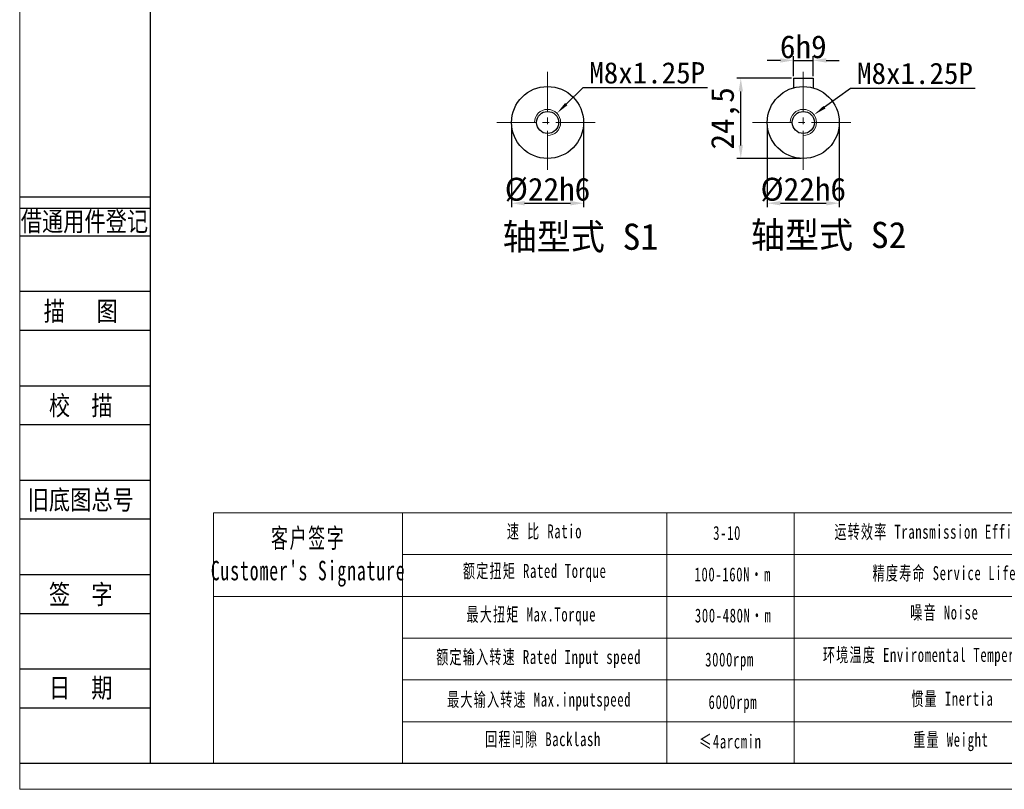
# Model space of a CAD drawing. Header units: millimetres. Extents: x 5254 to 5923, y -933 to -460.
# Tile 1 of 9: x 5254 to 5555, y -933 to -698. Entities that reach past the tile are written whole.
import ezdxf
from ezdxf.enums import TextEntityAlignment as Align

# ---------------------------------------------------------------- set-up
doc = ezdxf.new("R2010")
doc.units = ezdxf.units.MM
doc.header["$PDSIZE"] = -5
doc.linetypes.add('点画线', pattern=[18, 12, -2, 2, -2])
doc.layers.get('0').update_dxf_attribs({"lineweight": 18})
doc.layers.get('Defpoints').update_dxf_attribs({"lineweight": 18})
doc.layers.add('2细线层', color=4, linetype='Continuous')
doc.layers.add('6文字层', color=3, linetype='Continuous')
for name, color, linetype, lineweight in [('7中心线层', 7, '点画线', 18), ('剖面线层', 4, 'Continuous', 18), ('图框_外框线', 7, 'Continuous', 18), ('尺寸线', 7, 'Continuous', 25), ('尺寸线层', 3, 'Continuous', 18), ('标注线', 7, 'Continuous', 18), ('粗实线', 7, 'Continuous', 40)]:
    doc.layers.add(name, color=color, linetype=linetype, lineweight=lineweight)
doc.styles.add('宋体', font='txt', dxfattribs={"width": 0.8})
doc.styles.add('工程字', font='txt')
doc.styles.add('标准', font='txt', dxfattribs={"width": 0.667})
doc.dimstyles.new('DIMSTYLE_17', dxfattribs={"dimtxt": 8, "dimasz": 12, "dimexe": 0.18, "dimexo": 0.0625, "dimgap": 0.09, "dimtad": 1, "dimtih": 1, "dimtoh": 1, "dimdec": 3, "dimdsep": 46, "dimtxsty": 'Standard', "dimblk": '_CAXARROW', "dimcen": 0.09, "dimdle": 24, "dimadec": 0, "dimazin": 0, "dimtfac": 0.7, "dimtdec": 3, "dimtofl": 0, "dimtmove": 0, "dimatfit": 3, "dimfxl": 1, "dimtolj": 1, "dimarcsym": 0})
doc.dimstyles.new('ISO-25', dxfattribs={"dimtxt": 7, "dimasz": 4, "dimexe": 1.25, "dimexo": 0.625, "dimtad": 1, "dimtxsty": '工程字', "dimcen": 2, "dimdle": 8, "dimadec": 0, "dimazin": 0, "dimtfac": 1, "dimtmove": 0, "dimatfit": 3, "dimfxl": 1, "dimarcsym": 0})

# ---------------------------------------------------------------- blocks, each defined once
blk = doc.blocks.new('*D25')
at = {"layer": 'Defpoints', "color": 0}
for p in [(5496.27, -710.24), (5490.27, -715.71), (5496.27, -715.71)]:
    blk.add_point(p, dxfattribs=at)
at = {"layer": '尺寸线层', "color": 0, "lineweight": -2}
for p, q in [((5490.27, -715.09), (5490.27, -708.99)), ((5496.27, -715.09), (5496.27, -708.99)), ((5486.27, -710.24), (5482.27, -710.24)), ((5490.27, -710.24), (5496.27, -710.24)), ((5500.27, -710.24), (5504.27, -710.24))]:
    blk.add_line(p, q, dxfattribs=at)
at = {"layer": '尺寸线层', "color": 0}
for points in [[(5486.27, -710.91), (5486.27, -709.57), (5490.27, -710.24)], [(5500.27, -709.57), (5500.27, -710.91), (5496.27, -710.24)]]:
    blk.add_solid(points, dxfattribs=at)
at = {"layer": '尺寸线层', "color": 0, "insert": (5493.27, -706.12), "char_height": 7, "attachment_point": 5, "style": '工程字'}
blk.add_mtext('\\A1;6h9', dxfattribs=at)
blk = doc.blocks.new('*D26')
at = {"layer": 'Defpoints', "color": 0}
for p in [(5482.27, -729.21), (5504.27, -729.21), (5504.27, -753.88)]:
    blk.add_point(p, dxfattribs=at)
at = {"layer": '尺寸线层', "color": 0, "lineweight": -2}
for p, q in [((5482.27, -729.84), (5482.27, -755.13)), ((5504.27, -729.84), (5504.27, -755.13)), ((5486.27, -753.88), (5500.27, -753.88))]:
    blk.add_line(p, q, dxfattribs=at)
at = {"layer": '尺寸线层', "color": 0}
for points in [[(5486.27, -753.21), (5486.27, -754.55), (5482.27, -753.88)], [(5500.27, -754.55), (5500.27, -753.21), (5504.27, -753.88)]]:
    blk.add_solid(points, dxfattribs=at)
at = {"layer": '尺寸线层', "color": 0, "insert": (5493.27, -749.75), "char_height": 7, "attachment_point": 5, "style": '工程字'}
blk.add_mtext('\\A1;%%C22h6', dxfattribs=at)
blk = doc.blocks.new('*D27')
at = {"layer": 'Defpoints', "color": 0}
for p in [(5474.19, -715.71), (5490.27, -715.71), (5493.27, -740.21)]:
    blk.add_point(p, dxfattribs=at)
at = {"layer": '尺寸线层', "color": 0, "lineweight": -2}
for p, q in [((5489.65, -715.71), (5472.94, -715.71)), ((5474.19, -736.21), (5474.19, -719.71)), ((5492.65, -740.21), (5472.94, -740.21))]:
    blk.add_line(p, q, dxfattribs=at)
at = {"layer": '尺寸线层', "color": 0}
for points in [[(5474.85, -719.71), (5473.52, -719.71), (5474.19, -715.71)], [(5473.52, -736.21), (5474.85, -736.21), (5474.19, -740.21)]]:
    blk.add_solid(points, dxfattribs=at)
at = {"layer": '尺寸线层', "color": 0, "insert": (5469.48, -727.96), "char_height": 7, "attachment_point": 5, "rotation": 90, "style": '工程字'}
blk.add_mtext('\\A1;24,5', dxfattribs=at)
blk = doc.blocks.new('_CAXARROW')
blk.add_hatch(color=0).paths.add_polyline_path([(0, 0), (-1, 0.125), (-1, -0.125)], flags=0)
blk = doc.blocks.new('*D28')
at = {"layer": 'Defpoints', "color": 0}
for p in [(5496.52, -726.87), (5490.03, -731.55)]:
    blk.add_point(p, dxfattribs=at)
at = {"layer": '尺寸线层', "color": 0, "linetype": 'ByBlock', "lineweight": -2}
for p, q in [((5507.71, -718.79), (5499.76, -724.53)), ((5545.76, -718.79), (5507.71, -718.79)), ((5493.18, -729.21), (5493.36, -729.21)), ((5493.27, -729.3), (5493.27, -729.12))]:
    blk.add_line(p, q, dxfattribs=at)
at = {"layer": '尺寸线层', "color": 0, "lineweight": -2, "xscale": 4, "yscale": 4, "zscale": 4, "rotation": 215.8218464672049}
blk.add_blockref('_CAXARROW', (5496.52, -726.87), dxfattribs=at)
at = {"layer": '尺寸线层', "color": 0, "insert": (5527.39, -714.24), "char_height": 6.5, "attachment_point": 5, "style": '工程字'}
blk.add_mtext('\\A1;M8x1.25P', dxfattribs=at)
blk = doc.blocks.new('_FILLED')
at = {"linetype": 'ByBlock'}
blk.add_hatch(color=0, dxfattribs=at).paths.add_polyline_path([(0, 0), (-1, 0.133), (-1, -0.133)], flags=0)
blk = doc.blocks.new('*D29')
at = {"layer": 'Defpoints', "color": 0}
for p in [(5404.18, -729.21), (5426.18, -729.21), (5426.18, -753.88)]:
    blk.add_point(p, dxfattribs=at)
at = {"layer": '尺寸线层', "color": 0, "lineweight": -2}
for p, q in [((5404.18, -729.84), (5404.18, -755.13)), ((5426.18, -729.84), (5426.18, -755.13)), ((5408.18, -753.88), (5422.18, -753.88))]:
    blk.add_line(p, q, dxfattribs=at)
at = {"layer": '尺寸线层', "color": 0}
for points in [[(5408.18, -753.21), (5408.18, -754.55), (5404.18, -753.88)], [(5422.18, -754.55), (5422.18, -753.21), (5426.18, -753.88)]]:
    blk.add_solid(points, dxfattribs=at)
at = {"layer": '尺寸线层', "color": 0, "insert": (5415.18, -749.75), "char_height": 7, "attachment_point": 5, "style": '工程字'}
blk.add_mtext('\\A1;%%C22h6', dxfattribs=at)
blk = doc.blocks.new('*D30')
at = {"layer": 'Defpoints', "color": 0}
for p in [(5418.03, -726.41), (5412.33, -732.02)]:
    blk.add_point(p, dxfattribs=at)
at = {"layer": '尺寸线层', "color": 0, "linetype": 'ByBlock', "lineweight": -2}
for p, q in [((5425.95, -718.63), (5420.89, -723.61)), ((5464, -718.63), (5425.95, -718.63)), ((5415.09, -729.21), (5415.27, -729.21)), ((5415.18, -729.3), (5415.18, -729.12))]:
    blk.add_line(p, q, dxfattribs=at)
at = {"layer": '尺寸线层', "color": 0, "lineweight": -2, "xscale": 4, "yscale": 4, "zscale": 4, "rotation": 224.4948036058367}
blk.add_blockref('_CAXARROW', (5418.03, -726.41), dxfattribs=at)
at = {"layer": '尺寸线层', "color": 0, "insert": (5445.62, -714.08), "char_height": 6.5, "attachment_point": 5, "style": '工程字'}
blk.add_mtext('\\A1;M8x1.25P', dxfattribs=at)

msp = doc.modelspace()

# ---------------------------------------------------------------- linework, layer by layer
for p, q in [((5370.8515, -848.4848), (5370.8515, -924.9994)), ((5451.6148, -848.4848), (5451.6148, -924.9994))]:
    msp.add_line(p, q)
at = {"layer": '2细线层'}
for p, q in [((5254.1332, -751.9581), (5293.8476, -751.9581)), ((5254.1332, -755.3508), (5293.8476, -755.3508)), ((5254.1332, -763.8325), (5293.8476, -763.8325)), ((5254.1332, -780.7961), (5293.8476, -780.7961)), ((5254.1332, -792.6706), (5293.8476, -792.6706)), ((5254.1332, -809.6341), (5293.8476, -809.6341)), ((5254.1332, -821.5086), (5293.8476, -821.5086)), ((5254.1332, -838.4722), (5293.8476, -838.4722)), ((5254.1332, -850.3467), (5293.8476, -850.3467)), ((5254.1332, -867.3102), (5293.8476, -867.3102)), ((5254.1332, -879.1847), (5293.8476, -879.1847)), ((5254.1332, -896.1483), (5293.8476, -896.1483)), ((5254.1332, -908.0227), (5293.8476, -908.0227)), ((5254.1332, -924.9863), (5293.8476, -924.9863))]:
    msp.add_line(p, q, dxfattribs=at)
at = {"layer": '7中心线层', "color": 0}
for p, q in [((5415.179, -713.7126), (5415.179, -744.7126)), ((5493.2746, -713.7126), (5493.2746, -744.7126)), ((5399.679, -729.2126), (5430.679, -729.2126)), ((5477.7746, -729.2126), (5508.7746, -729.2126))]:
    msp.add_line(p, q, dxfattribs=at)
at = {"layer": '剖面线层', "color": 0}
msp.add_line((5313.1332, -848.4848), (5313.1332, -924.9863), dxfattribs=at)
at = {"layer": '图框_外框线'}
for p, q in [((5313.1332, -848.4848), (5915.4202, -848.4848)), ((5490.5279, -848.4848), (5490.5279, -924.9776)), ((5370.8515, -861.2491), (5709.3492, -861.2491)), ((5313.1332, -874.0134), (5915.4202, -874.0134)), ((5370.8515, -886.7777), (5915.4202, -886.7777)), ((5370.8515, -899.542), (5915.4202, -899.542)), ((5370.8515, -912.3063), (5915.4202, -912.3063))]:
    msp.add_line(p, q, dxfattribs=at)
at = {"layer": '图框_外框线', "color": 3}
msp.add_lwpolyline([(5254.0032, -932.9552), (5923.3891, -932.9552), (5923.3891, -459.6037), (5254.0032, -459.6037)], close=True, dxfattribs=at)
at = {"layer": '图框_外框线', "color": 3, "lineweight": 25}
msp.add_lwpolyline([(5293.8476, -924.9863), (5915.4202, -924.9863), (5915.4202, -467.5726), (5293.8476, -467.5726)], close=True, dxfattribs=at)
at = {"layer": '标注线', "color": 0}
for centre in [(5415.179, -729.2126), (5493.2746, -729.2126)]:
    msp.add_arc(centre, 4, 270, 180, dxfattribs=at)
at = {"layer": '粗实线', "linetype": 'Continuous', "lineweight": 30}
for p, q in [((5490.2746, -715.7126), (5490.2746, -718.6296)), ((5490.2746, -715.7126), (5496.2746, -715.7126)), ((5496.2746, -715.7126), (5496.2746, -718.6296))]:
    msp.add_line(p, q, dxfattribs=at)
for centre, radius in [((5415.179, -729.2126), 11), ((5493.2746, -729.2126), 11), ((5415.179, -729.2126), 3.375), ((5493.2746, -729.2126), 3.375)]:
    msp.add_circle(centre, radius, dxfattribs=at)

# ---------------------------------------------------------------- texts
at = {"layer": '6文字层', "color": 3, "style": '宋体', "width": 0.8}
for s, p in [('借通用件登记', (5273.775, -759.3667)), ('描   图', (5272.6431, -786.7333)), ('校  描', (5272.6431, -815.5714)), ('旧底图总号', (5272.6431, -844.4094)), ('签  字', (5272.6431, -873.2475)), ('日  期', (5272.6537, -901.9162))]:
    msp.add_text(s, height=5.93724, dxfattribs=at).set_placement(p, align=Align.MIDDLE)
at = {"layer": '图框_外框线', "color": 1, "attachment_point": 2, "style": '标准'}
for s, insert, char_height, width in [("\\T1.1;客户签字\\PCustomer's Signature", (5342.0919, -853.2077), 5.956678, 74.101691), ('\\T1.1;速 比 Ratio', (5414.2594, -851.9946), 4.25477, 34.765347), ('\\T1.1;3-10', (5470.0203, -852.4853), 4.25477, 25.277702), ('\\T1.1;运转效率 Transmission Efficiency', (5536.3566, -852.1253), 4.25477, 72.303663), ('\\T1.1;额定扭矩 Rated Torque', (5411.2687, -864.0985), 4.25477, 75.542278), ('{\\T1.1;100-160N·m}', (5471.7374, -865.1519), 4.25477, 35.240664), ('\\T1.1;精度寿命 Service Life', (5536.3566, -864.7703), 4.25477, 56.753236), ('\\T1.1;最大扭矩 Max.Torque', (5410.2219, -877.3979), 4.25477, 50.223336), ('{\\T1.1;300-480N·m}', (5471.8588, -877.7154), 4.25477, 42.315627), ('\\T1.1;噪音 Noise', (5536.3566, -876.8059), 4.25477, 37.54388), ('\\T1.1;额定输入转速 Rated Input speed', (5412.4649, -890.3984), 4.25477, 66.771585), ('\\T1.1;环境温度 Enviromental Temperature', (5533.9174, -889.7556), 4.25477, 166.229411), ('\\T1.1;3000rpm', (5470.7562, -891.1723), 4.25477, 34.443306), ('\\T1.1;最大输入转速 Max.inputspeed ', (5412.6145, -903.3988), 4.25477, 67.157324), ('\\T1.1;6000rpm', (5471.7716, -904.1639), 4.25477, 93.033992), ('\\T1.1;惯量 Inertia', (5538.7959, -903.1624), 4.25477, 38.438665), ('\\T1.1;回程间隙 Backlash', (5413.8108, -915.5028), 4.25477, 54.454024), ('{\\T1.1;≤4arcmin }', (5470.9936, -916.2076), 4.25477, 34.443306), ('\\T1.1;重量 Weight', (5538.3386, -915.655), 4.25477, 33.084264)]:
    msp.add_mtext(s, dxfattribs=dict(at, insert=insert, char_height=char_height, width=width))
at = {"layer": '尺寸线', "color": 0, "char_height": 8, "attachment_point": 1, "style": '工程字'}
for s, insert, width in [('轴型式 S1', (5401.468, -760.1115), 81.437235), ('轴型式 S2', (5477.2687, -759.5776), 58.778994)]:
    msp.add_mtext(s, dxfattribs=dict(at, insert=insert, width=width))

# ---------------------------------------------------------------- dimensions: what is measured, and where the dimension line sits
at = {"layer": '尺寸线层'}
for base, p1, p2, text, picture, middle in [((5496.2746, -710.24), (5490.2746, -715.7126), (5496.2746, -715.7126), '<>h9', '*D25', (5493.2746, -710.24)), ((5426.179, -753.8799), (5404.179, -729.2126), (5426.179, -729.2126), '%%C<>h6', '*D29', (5415.179, -753.8799)), ((5504.2746, -753.8799), (5482.2746, -729.2126), (5504.2746, -729.2126), '%%C<>h6', '*D26', (5493.2746, -753.8799))]:
    dim = msp.add_linear_dim(base=base, p1=p1, p2=p2, text=text, dimstyle='ISO-25', override={"dimsah": 1, "dimtolj": 1}, dxfattribs=at)
    dim.commit()
    dim.dimension.update_dxf_attribs({"geometry": picture, "text_midpoint": middle, "dimtype": 160})
at = {"layer": '尺寸线层', "linetype": 'ByBlock'}
for p1, p2, picture, middle in [((5412.3257, -732.016), (5418.0323, -726.4092), '*D30', (5445.622, -718.6322)), ((5490.0312, -731.5537), (5496.5179, -726.8715), '*D28', (5527.389, -718.7897))]:
    dim = msp.add_diameter_dim_2p(p1=p1, p2=p2, text='M8x1.25P', dimstyle='DIMSTYLE_17', override={"dimtxt": 6.5, "dimasz": 4, "dimgap": 1.3, "dimtxsty": '工程字', "dimtol": 0, "dimldrblk": '_FILLED'}, dxfattribs=at)
    dim.commit()
    dim.dimension.update_dxf_attribs({"geometry": picture, "text_midpoint": middle, "dimtype": 163})
at = {"layer": '尺寸线层'}
dim = msp.add_linear_dim(base=(5474.1868, -715.7126), p1=(5493.2746, -740.2126), p2=(5490.2746, -715.7126), angle=90, dimstyle='ISO-25', override={"dimsah": 1, "dimtolj": 1}, dxfattribs=at)
dim.commit()
dim.dimension.update_dxf_attribs({"geometry": '*D27', "text_midpoint": (5469.4752, -727.9626)})

doc.saveas('drawing.dxf')
